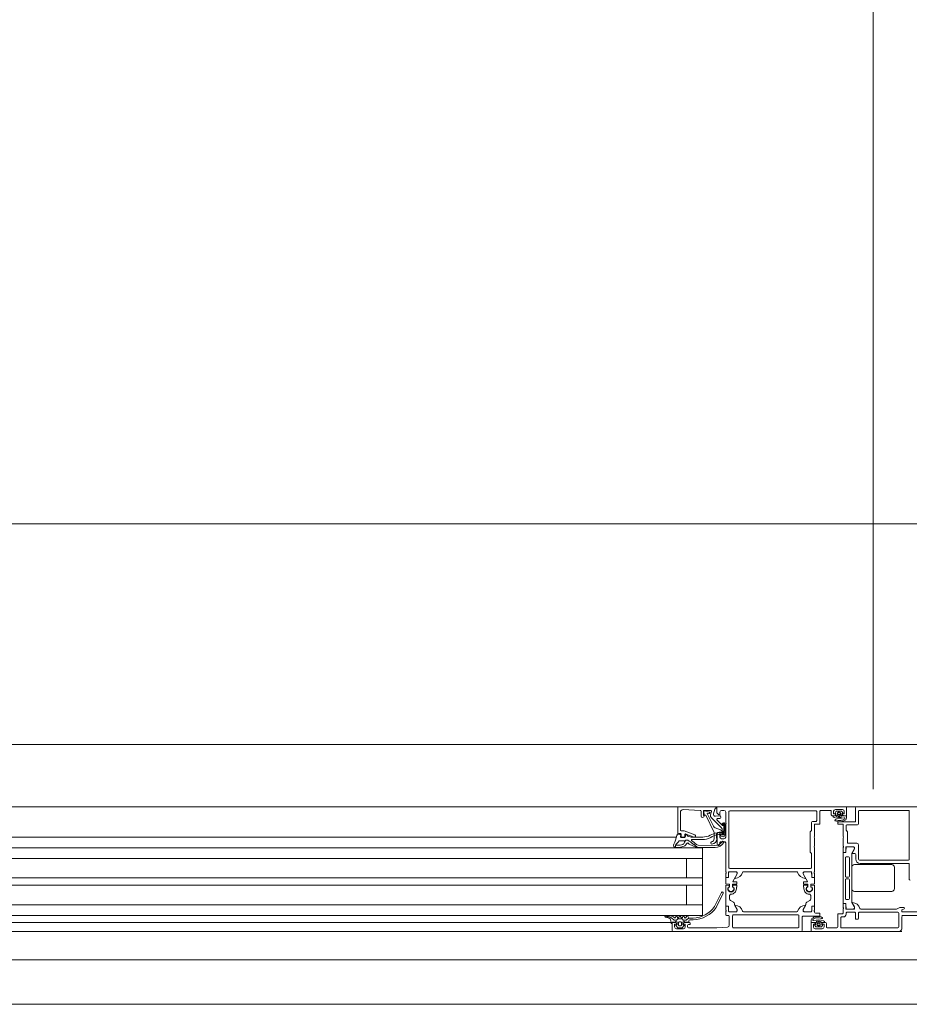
# Model space of a CAD drawing. Header units: centimetres. Extents: x -2424 to 2319, y 5 to 3760.
# Tile 8 of 117: x 399 to 449, y 381 to 437. Entities that reach past the tile are written whole.
import ezdxf

# ---------------------------------------------------------------- set-up
doc = ezdxf.new("R2010")
doc.units = ezdxf.units.CM
doc.linetypes.add('Dash', pattern=[60, 30, -30])
doc.linetypes.add('Oś', pattern=[222.25, 127, -31.75, 31.75, -31.75])
for name, color, linetype, lineweight in [('A-AREA', 32, 'Continuous', 13), ('A-DETL-GENF', 92, 'Continuous', 9), ('A-DOOR', 31, 'Continuous', 13), ('A-DOOR-HDLN', 31, 'Continuous', 13), ('A-GLAZ-CWMG', 51, 'Continuous', 13), ('S-GRID', 1, 'Continuous', 13)]:
    doc.layers.add(name, color=color, linetype=linetype, lineweight=lineweight)

msp = doc.modelspace()

# ---------------------------------------------------------------- linework, layer by layer
at = {"layer": 'A-AREA', "color": 251, "lineweight": 9}
msp.add_line((364.043, 381.326), (492.377, 381.326), dxfattribs=at)
at = {"layer": 'A-DETL-GENF', "color": 251, "lineweight": 9}
for p, q in [((449.877, 392.426), (344.877, 392.426)), ((365.877, 390.722), (428.877, 390.722)), ((365.877, 390.126), (428.877, 390.126)), ((365.877, 389.526), (428.877, 389.526)), ((365.877, 388.426), (428.877, 388.426)), ((365.877, 388.026), (428.877, 388.026)), ((365.877, 386.926), (428.877, 386.926)), ((365.877, 386.326), (428.877, 386.326)), ((365.877, 385.926), (428.877, 385.926)), ((345.777, 385.426), (448.977, 385.426))]:
    msp.add_line(p, q, dxfattribs=at)
at = {"layer": 'A-DOOR', "color": 251, "lineweight": 9}
for p, q in [((447.377, 492.02), (447.377, 393.426)), ((436.427, 392.426), (428.126, 392.426)), ((446.427, 392.426), (449.627, 392.426)), ((436.377, 390.976), (436.377, 392.376)), ((436.527, 392.119), (436.527, 391.126)), ((437.649, 392.228), (436.683, 392.269)), ((437.697, 391.894), (437.697, 392.178)), ((438.229, 392.226), (437.877, 392.226)), ((438.147, 392.132), (437.914, 392.203)), ((438.396, 391.333), (438.03, 392.048)), ((438.054, 392.077), (438.126, 392.055)), ((438.226, 391.969), (438.278, 392.163)), ((438.467, 392.289), (438.396, 392.027)), ((438.847, 392.226), (438.977, 392.226)), ((439.077, 392.126), (439.077, 391.526)), ((439.257, 392.156), (439.257, 389.006)), ((444.147, 392.206), (439.307, 392.206)), ((444.197, 391.656), (444.197, 392.156)), ((444.377, 391.496), (444.377, 392.176)), ((444.427, 392.226), (444.967, 392.226)), ((445.017, 392.176), (445.017, 391.976)), ((445.067, 391.926), (445.197, 391.926)), ((445.098, 391.924), (445.255, 391.924)), ((445.241, 392.088), (445.28, 392.163)), ((445.247, 392.276), (445.647, 392.276)), ((445.275, 391.944), (445.275, 392.04)), ((445.298, 392.174), (445.594, 392.174)), ((445.356, 392.034), (445.356, 392.104)), ((445.506, 392.004), (445.386, 392.004)), ((445.536, 392.104), (445.536, 392.034)), ((445.611, 392.164), (445.657, 392.091)), ((445.616, 392.041), (445.616, 391.944)), ((445.636, 391.924), (445.85, 391.924)), ((445.697, 391.926), (445.827, 391.926)), ((445.877, 391.976), (445.877, 392.376)), ((446.377, 391.626), (446.377, 392.376)), ((446.553, 391.506), (446.553, 392.176)), ((446.603, 392.226), (449.353, 392.226)), ((449.403, 392.176), (449.403, 389.476)), ((438.828, 391.26), (438.265, 391.824)), ((438.594, 391.677), (438.893, 391.379)), ((438.751, 391.773), (438.625, 391.762)), ((438.924, 391.505), (438.881, 391.462)), ((438.91, 391.434), (438.954, 391.479)), ((438.925, 391.383), (438.959, 391.421)), ((438.977, 391.414), (438.977, 391.085)), ((439.004, 391.453), (439.004, 391.094)), ((439.044, 390.845), (439.044, 391.456)), ((439.077, 391.426), (439.077, 390.726)), ((443.997, 391.606), (444.147, 391.606)), ((445.173, 391.826), (445.172, 391.826)), ((445.271, 391.704), (445.297, 391.692)), ((445.377, 391.496), (445.377, 391.526)), ((445.427, 391.576), (446.327, 391.576)), ((445.893, 391.406), (446.453, 391.406)), ((436.383, 390.895), (436.523, 390.868)), ((436.527, 390.926), (436.427, 390.926)), ((436.547, 390.835), (436.535, 390.744)), ((436.577, 391.076), (436.728, 391.076)), ((436.577, 390.776), (436.577, 390.876)), ((436.745, 391.073), (437.344, 390.854)), ((436.777, 390.851), (436.777, 390.776)), ((436.799, 390.73), (436.841, 390.846)), ((437.31, 390.729), (436.844, 390.898)), ((437.377, 390.807), (437.377, 390.776)), ((438.788, 391.139), (438.483, 391.25)), ((438.554, 390.706), (438.554, 390.893)), ((438.597, 390.876), (438.597, 390.306)), ((438.854, 390.9), (438.854, 391.045)), ((438.887, 390.903), (438.887, 391.119)), ((438.937, 391.014), (438.937, 390.903)), ((438.964, 391.015), (438.964, 390.9)), ((436.309, 390.722), (428.126, 390.722)), ((436.715, 390.518), (436.497, 390.518)), ((436.565, 390.711), (436.771, 390.711)), ((436.727, 390.726), (436.627, 390.726)), ((437.138, 390.726), (437.787, 390.726)), ((437.755, 390.586), (437.181, 390.586)), ((437.524, 390.278), (438.471, 390.259)), ((438.647, 390.256), (438.697, 390.256)), ((438.747, 390.306), (438.747, 390.406)), ((438.797, 390.456), (439.027, 390.456)), ((438.977, 390.626), (438.847, 390.626)), ((439.077, 390.406), (439.077, 388.776)), ((444.077, 390.226), (444.077, 390.676)), ((445.677, 390.226), (445.677, 390.676)), ((445.697, 390.153), (445.697, 390.198)), ((446.453, 390.376), (445.973, 390.376)), ((446.553, 389.476), (446.553, 390.276)), ((444.077, 388.776), (444.077, 390.126)), ((445.677, 389.888), (445.677, 390.126)), ((445.677, 389.805), (445.677, 387.047)), ((445.805, 389.858), (445.707, 389.858)), ((445.808, 389.855), (445.727, 389.855)), ((445.838, 390.125), (445.838, 389.885)), ((446.235, 390.175), (445.888, 390.175)), ((446.167, 387.081), (446.167, 389.771)), ((446.175, 389.796), (446.307, 390.024)), ((446.337, 389.796), (446.201, 389.796)), ((446.387, 389.496), (446.387, 389.746)), ((428.126, 389.526), (437.777, 389.526)), ((445.807, 389.567), (445.807, 388.522)), ((445.987, 389.617), (445.857, 389.617)), ((446.037, 388.522), (446.037, 389.567)), ((448.416, 389.176), (446.316, 389.176)), ((449.353, 389.426), (446.603, 389.426)), ((449.354, 389.246), (446.637, 389.246)), ((449.403, 388.343), (449.403, 389.206)), ((439.077, 388.676), (439.077, 388.488)), ((439.097, 388.748), (439.097, 388.703)), ((439.238, 388.485), (439.238, 388.725)), ((439.288, 388.775), (439.635, 388.775)), ((439.307, 388.956), (443.847, 388.956)), ((439.705, 388.622), (439.481, 388.231)), ((440.077, 388.776), (443.077, 388.776)), ((443.448, 388.622), (443.673, 388.231)), ((443.866, 388.775), (443.518, 388.775)), ((443.916, 388.485), (443.916, 388.725)), ((444.057, 388.703), (444.057, 388.748)), ((444.077, 388.488), (444.077, 388.676)), ((446.166, 389.026), (446.166, 387.826)), ((448.566, 387.826), (448.566, 389.026)), ((439.077, 388.116), (439.077, 388.405)), ((439.077, 388.012), (439.077, 386.897)), ((439.277, 388.081), (439.097, 388.096)), ((439.26, 388.032), (439.097, 388.032)), ((439.107, 388.458), (439.205, 388.458)), ((439.127, 388.455), (439.208, 388.455)), ((439.286, 387.934), (439.279, 388.013)), ((439.297, 387.921), (439.297, 388.061)), ((439.457, 388.051), (439.457, 387.921)), ((439.474, 388.013), (439.467, 387.934)), ((439.687, 388.071), (439.477, 388.071)), ((439.687, 388.032), (439.494, 388.032)), ((439.498, 388.201), (439.687, 388.201)), ((439.707, 388.181), (439.707, 388.091)), ((439.707, 387.922), (439.707, 388.012)), ((443.447, 388.181), (443.447, 388.091)), ((443.447, 387.922), (443.447, 388.012)), ((443.655, 388.201), (443.467, 388.201)), ((443.467, 388.071), (443.677, 388.071)), ((443.467, 388.032), (443.66, 388.032)), ((443.679, 388.013), (443.686, 387.934)), ((443.697, 388.051), (443.697, 387.921)), ((443.857, 387.921), (443.857, 388.061)), ((443.867, 387.934), (443.874, 388.013)), ((443.877, 388.081), (444.057, 388.096)), ((443.894, 388.032), (444.057, 388.032)), ((444.027, 388.455), (443.946, 388.455)), ((443.949, 388.458), (444.047, 388.458)), ((444.077, 388.116), (444.077, 388.405)), ((444.077, 388.012), (444.077, 386.897)), ((445.807, 387.275), (445.807, 388.32)), ((445.857, 388.472), (445.987, 388.472)), ((445.857, 388.37), (445.987, 388.37)), ((446.037, 388.32), (446.037, 387.275)), ((438.848, 387.614), (438.456, 386.816)), ((438.546, 386.773), (438.938, 387.571)), ((439.218, 387.902), (439.257, 387.902)), ((439.241, 387.901), (439.277, 387.901)), ((439.297, 387.246), (439.297, 387.437)), ((439.477, 387.901), (439.512, 387.901)), ((439.497, 387.902), (439.535, 387.902)), ((443.657, 387.902), (443.618, 387.902)), ((443.677, 387.901), (443.641, 387.901)), ((443.857, 387.246), (443.857, 387.437)), ((443.912, 387.901), (443.877, 387.901)), ((443.935, 387.902), (443.897, 387.902)), ((446.316, 387.676), (448.416, 387.676)), ((428.126, 386.926), (437.777, 386.926)), ((439.347, 387.159), (439.517, 387.061)), ((439.567, 386.933), (439.567, 386.974)), ((439.705, 386.68), (439.573, 386.908)), ((443.448, 386.68), (443.58, 386.908)), ((443.587, 386.933), (443.587, 386.974)), ((443.807, 387.159), (443.637, 387.061)), ((445.677, 386.964), (445.677, 386.776)), ((445.805, 386.994), (445.707, 386.994)), ((445.727, 386.997), (445.807, 386.997)), ((445.837, 386.967), (445.837, 386.727)), ((445.987, 387.225), (445.857, 387.225)), ((446.305, 386.83), (446.174, 387.056)), ((439.077, 386.814), (439.077, 386.626)), ((439.077, 386.526), (439.077, 386.376)), ((439.097, 386.598), (439.097, 386.553)), ((439.205, 386.844), (439.107, 386.844)), ((439.127, 386.847), (439.208, 386.847)), ((439.127, 386.326), (439.227, 386.326)), ((439.235, 386.576), (439.235, 386.814)), ((439.238, 386.817), (439.238, 386.577)), ((439.677, 386.526), (439.285, 386.526)), ((439.288, 386.527), (439.635, 386.527)), ((439.507, 386.346), (443.147, 386.346)), ((443.077, 386.526), (440.077, 386.526)), ((443.869, 386.526), (443.477, 386.526)), ((443.866, 386.527), (443.518, 386.527)), ((443.916, 386.817), (443.916, 386.577)), ((443.919, 386.814), (443.919, 386.576)), ((444.027, 386.847), (443.946, 386.847)), ((444.047, 386.844), (443.949, 386.844)), ((444.057, 386.553), (444.057, 386.598)), ((444.077, 386.626), (444.077, 386.814)), ((444.077, 386.506), (444.077, 386.526)), ((444.327, 386.456), (444.127, 386.456)), ((444.377, 386.326), (444.377, 386.406)), ((445.377, 386.356), (445.377, 385.676)), ((445.627, 386.406), (445.427, 386.406)), ((445.677, 386.676), (445.677, 386.456)), ((445.697, 386.748), (445.697, 386.703)), ((445.847, 386.386), (445.847, 386.456)), ((445.887, 386.677), (446.235, 386.677)), ((445.897, 386.506), (446.327, 386.506)), ((446.377, 386.456), (446.377, 386.156)), ((446.547, 386.156), (446.547, 386.456)), ((446.597, 386.506), (448.757, 386.506)), ((448.665, 386.676), (446.676, 386.676)), ((448.866, 386.77), (448.687, 386.681)), ((448.807, 386.456), (448.807, 385.676)), ((449.077, 386.776), (448.889, 386.776)), ((448.977, 386.576), (448.977, 386.608)), ((449.011, 386.656), (449.077, 386.676)), ((450.127, 386.526), (449.027, 386.526)), ((449.077, 386.326), (451.027, 386.326)), ((436.01, 385.926), (428.126, 385.926)), ((435.676, 386.287), (435.703, 386.273)), ((435.693, 386.216), (435.836, 386.188)), ((435.967, 386.296), (435.7, 386.296)), ((435.997, 386.009), (436.007, 385.902)), ((436.06, 386.156), (436.162, 386.068)), ((436.077, 385.876), (436.077, 385.476)), ((436.257, 385.926), (436.127, 385.926)), ((436.195, 386.056), (436.295, 386.056)), ((436.267, 386.256), (436.267, 386.216)), ((436.317, 385.786), (436.307, 385.786)), ((436.338, 386.081), (436.349, 386.101)), ((436.368, 386.205), (436.345, 386.266)), ((436.347, 385.946), (436.347, 385.816)), ((436.393, 386.126), (436.616, 386.126)), ((436.427, 385.786), (436.427, 385.916)), ((436.468, 386.266), (436.445, 386.205)), ((436.477, 385.966), (436.537, 385.966)), ((436.568, 386.205), (436.545, 386.266)), ((436.587, 385.916), (436.587, 385.786)), ((436.668, 386.266), (436.645, 386.205)), ((436.66, 386.101), (436.671, 386.081)), ((436.667, 385.816), (436.667, 385.946)), ((436.707, 385.786), (436.697, 385.786)), ((436.715, 386.056), (436.836, 386.056)), ((436.768, 386.205), (436.745, 386.266)), ((437.037, 385.926), (436.757, 385.926)), ((436.767, 385.946), (436.977, 385.946)), ((436.868, 386.266), (436.845, 386.205)), ((436.867, 386.066), (437.007, 386.176)), ((436.987, 385.806), (437.037, 385.806)), ((437.007, 385.976), (437.007, 386.026)), ((437.057, 386.076), (437.252, 386.076)), ((437.087, 385.856), (437.087, 385.876)), ((439.277, 386.276), (439.277, 385.769)), ((439.457, 385.676), (439.457, 386.296)), ((443.197, 386.296), (443.197, 385.676)), ((443.377, 385.476), (443.377, 386.226)), ((443.427, 386.276), (444.327, 386.276)), ((443.877, 385.876), (443.877, 385.476)), ((444.118, 385.927), (443.903, 385.927)), ((444.057, 385.926), (443.927, 385.926)), ((444.138, 385.81), (444.138, 385.907)), ((444.217, 385.747), (444.217, 385.817)), ((444.247, 385.847), (444.367, 385.847)), ((444.397, 385.817), (444.397, 385.747)), ((444.482, 386.147), (444.457, 386.159)), ((444.478, 385.907), (444.478, 385.812)), ((444.656, 385.927), (444.498, 385.927)), ((444.687, 385.926), (444.557, 385.926)), ((444.581, 386.025), (444.582, 386.025)), ((444.737, 385.676), (444.737, 385.876)), ((445.547, 385.676), (445.547, 386.186)), ((445.597, 386.236), (445.697, 386.236)), ((446.427, 386.106), (446.497, 386.106)), ((448.977, 385.576), (448.977, 386.226)), ((436.127, 385.426), (428.126, 385.426)), ((436.127, 385.426), (443.327, 385.426)), ((436.285, 385.734), (436.39, 385.63)), ((436.707, 385.576), (436.307, 385.576)), ((436.425, 385.616), (436.588, 385.616)), ((436.537, 385.736), (436.477, 385.736)), ((436.624, 385.63), (436.728, 385.734)), ((436.937, 385.676), (436.937, 385.756)), ((443.147, 385.626), (439.507, 385.626)), ((443.927, 385.426), (448.827, 385.426)), ((444.142, 385.687), (444.096, 385.76)), ((444.507, 385.576), (444.107, 385.576)), ((444.455, 385.677), (444.16, 385.677)), ((444.513, 385.763), (444.473, 385.688)), ((445.327, 385.626), (444.787, 385.626)), ((448.757, 385.626), (445.597, 385.626))]:
    msp.add_line(p, q, dxfattribs=at)
at = {"layer": 'A-DOOR', "color": 251, "lineweight": 9, "flags": 128}
for points in [[(436.427, 392.426), (438.527, 392.426), (438.527, 392.326), (438.515, 392.326)], [(445.827, 392.426), (438.577, 392.426), (438.577, 392.086), (438.687, 391.976), (438.747, 391.976), (438.747, 392.126)], [(437.827, 392.176), (437.827, 391.936), (437.887, 391.936), (437.85, 391.872)], [(437.848, 392.158), (437.859, 391.953), (437.966, 391.949), (438.434, 390.985), (438.434, 390.629)], [(438.501, 391.901), (438.786, 391.926), (438.797, 391.822)], [(445.247, 391.976), (445.247, 392.026), (445.147, 392.026), (445.147, 392.176)], [(445.318, 391.889), (445.315, 391.897), (445.305, 391.924), (445.36, 391.949)], [(445.547, 391.853), (445.493, 391.85), (445.417, 391.852), (445.36, 391.857)], [(445.398, 391.937), (445.446, 391.851), (445.494, 391.937)], [(445.533, 391.949), (445.586, 391.924), (445.574, 391.876)], [(445.747, 392.176), (445.747, 392.026), (445.647, 392.026), (445.647, 391.976)], [(445.87, 391.904), (445.87, 391.803), (445.867, 391.783)], [(443.897, 389.006), (443.897, 389.806), (443.827, 389.876), (443.827, 391.026), (443.897, 391.096), (443.897, 391.506)], [(444.077, 390.776), (444.077, 391.446), (444.327, 391.446)], [(445.677, 390.776), (445.677, 391.446), (445.427, 391.446)], [(445.838, 391.704), (445.83, 391.694), (445.765, 391.657), (445.718, 391.635), (445.666, 391.617), (445.614, 391.601), (445.56, 391.591), (445.506, 391.588)], [(445.683, 391.701), (445.724, 391.722), (445.756, 391.742)], [(445.923, 390.426), (445.923, 391.026), (445.843, 391.106), (445.843, 391.356)], [(438.628, 390.99), (438.774, 391.015), (438.774, 390.894)], [(438.747, 390.726), (438.747, 390.976), (438.697, 390.976)], [(428.126, 390.126), (437.777, 390.126), (437.777, 386.326), (428.126, 386.326)], [(438.479, 390.147), (437.433, 390.147), (437.498, 390.146)], [(446.277, 390.176), (445.847, 390.176), (445.835, 389.888)], [(446.189, 389.816), (446.327, 390.056), (446.327, 390.126)], [(436.877, 389.526), (436.877, 388.426), (437.777, 388.426), (428.126, 388.426)], [(439.235, 388.488), (439.235, 388.764), (439.677, 388.776)], [(439.727, 388.726), (439.727, 388.656), (439.588, 388.416)], [(443.565, 388.416), (443.427, 388.656), (443.427, 388.726)], [(443.477, 388.776), (443.907, 388.776), (443.919, 388.488)], [(436.877, 386.926), (436.877, 388.026), (437.777, 388.026), (428.126, 388.026)], [(439.677, 387.817), (439.677, 387.902), (439.687, 387.902)], [(443.477, 387.817), (443.477, 387.902), (443.467, 387.902)], [(439.588, 386.885), (439.727, 386.646), (439.727, 386.576)], [(443.427, 386.576), (443.427, 386.646), (443.565, 386.885)], [(446.277, 386.676), (445.847, 386.676), (445.835, 386.964)], [(446.188, 387.036), (446.327, 386.796), (446.327, 386.726)], [(436.047, 385.866), (436.047, 385.946), (436.247, 385.946)], [(436.207, 385.676), (436.207, 385.826), (436.307, 385.826), (436.307, 385.876)], [(436.707, 385.876), (436.707, 385.826), (436.807, 385.826), (436.807, 385.676)], [(437.242, 386.176), (437.007, 386.176), (436.941, 386.276)], [(443.883, 385.947), (443.883, 386.048), (443.886, 386.069)], [(443.915, 386.147), (443.923, 386.157), (443.988, 386.194), (444.036, 386.216), (444.088, 386.234), (444.14, 386.25), (444.193, 386.26), (444.247, 386.263)], [(444.071, 386.15), (444.03, 386.129), (443.998, 386.109)], [(444.007, 385.676), (444.007, 385.826), (444.107, 385.826), (444.107, 385.876)], [(444.221, 385.902), (444.168, 385.927), (444.179, 385.975)], [(444.207, 385.998), (444.26, 386.001), (444.336, 386), (444.394, 385.994)], [(444.355, 385.915), (444.307, 386), (444.26, 385.914)], [(444.435, 385.962), (444.438, 385.954), (444.448, 385.927), (444.394, 385.902)], [(444.507, 385.876), (444.507, 385.826), (444.607, 385.826), (444.607, 385.676)], [(439.184, 385.669), (438.577, 385.626), (436.987, 385.626)]]:
    msp.add_lwpolyline(points, dxfattribs=at)
for points in [[(445.456, 392.149), (445.463, 392.142), (445.466, 392.132), (445.463, 392.122), (445.456, 392.114), (445.446, 392.112), (445.436, 392.114), (445.429, 392.122), (445.426, 392.132), (445.429, 392.142), (445.436, 392.149), (445.446, 392.151)], [(436.481, 390.264), (436.263, 390.268), (436.263, 390.264), (436.263, 390.146), (436.493, 390.146), (436.264, 390.146), (436.263, 390.264)], [(436.666, 390.315), (436.509, 390.268)], [(436.527, 390.15), (436.746, 390.214)], [(436.824, 390.527), (436.769, 390.433), (436.715, 390.347), (436.769, 390.433)], [(436.804, 390.252), (436.909, 390.378)], [(436.934, 390.556), (436.869, 390.556)], [(437.031, 390.328), (437.4, 390.153)], [(444.297, 385.702), (444.29, 385.71), (444.288, 385.72), (444.29, 385.729), (444.297, 385.737), (444.307, 385.739), (444.317, 385.737), (444.325, 385.729), (444.327, 385.72), (444.325, 385.71), (444.317, 385.702), (444.307, 385.7)]]:
    msp.add_lwpolyline(points, close=True, dxfattribs=at)
at = {"layer": 'A-DOOR', "color": 251, "lineweight": 9}
for centre, radius, start, end in [((436.427, 392.376), 0.05, 90.0003, 179.9998), ((445.827, 392.376), 0.05, 0.0033, 89.9967), ((446.427, 392.376), 0.05, 90.0003, 179.9997), ((436.677, 392.119), 0.15, 87.5442, 179.9862), ((437.647, 392.178), 0.05, 0, 87.5482), ((437.777, 391.907), 0.0809, 188.8194, 334.9031), ((437.877, 392.176), 0.05, 89.9999, 180.0003), ((437.898, 392.155), 0.0503, 72.0804, 177.2888), ((438.048, 392.058), 0.02, 73.0252, 207.0495), ((438.14, 392.092), 0.0402, 249.318, 80.6021), ((438.371, 391.93), 0.15, 165.0002, 225.0008), ((438.229, 392.176), 0.05, 345.0007, 89.9971), ((438.493, 392.001), 0.1, 164.8913, 275.0534), ((438.515, 392.276), 0.05, 90.0001, 165.0029), ((438.847, 392.126), 0.1, 90.0011, 179.9989), ((438.787, 391.916), 0.01, 0, 95.0534), ((438.977, 392.126), 0.1, 0.0006, 89.999), ((439.307, 392.156), 0.05, 90.0004, 179.9996), ((444.147, 392.156), 0.05, 359.9993, 89.9998), ((444.427, 392.176), 0.05, 89.9997, 180.0007), ((444.967, 392.176), 0.05, 0.0011, 89.9989), ((445.067, 391.976), 0.05, 179.9997, 270.0003), ((445.198, 391.924), 0.101, 179.6117, 254.7346), ((445.247, 392.176), 0.1, 90.0006, 179.9994), ((445.197, 391.976), 0.05, 270, 360), ((445.259, 392.08), 0.0202, 153.8011, 259.329), ((445.255, 392.039), 0.0203, 0.4685, 89.2437), ((445.255, 391.944), 0.0198, 269.7003, 0.5845), ((445.298, 392.154), 0.0195, 88.6395, 154.2271), ((445.365, 391.907), 0.05, 201.1765, 264.1559), ((445.446, 392.35), 0.262, 249.9155, 290.0845), ((445.386, 392.034), 0.03, 179.9989, 269.9998), ((445.372, 391.922), 0.03, 29.2633, 114.6153), ((445.52, 391.922), 0.03, 64.7461, 150.7367), ((445.506, 392.034), 0.03, 269.9998, 359.9994), ((445.545, 391.883), 0.03, 273.5065, 346.1539), ((445.594, 392.154), 0.0194, 29.7199, 90.6441), ((445.636, 392.041), 0.0199, 90.0276, 180.2616), ((445.636, 391.944), 0.0198, 179.3558, 270.0686), ((445.64, 392.081), 0.0204, 258.5702, 30.46), ((445.647, 392.176), 0.1, 0.0028, 89.9972), ((445.697, 391.976), 0.05, 179.9979, 270.0003), ((445.827, 391.976), 0.05, 270.0015, 359.9985), ((445.85, 391.904), 0.0198, 358.9506, 89.8998), ((446.603, 392.176), 0.05, 90.0006, 179.9994), ((449.353, 392.176), 0.05, 359.9942, 90.0058), ((438.534, 391.391), 0.15, 202.9055, 249.9974), ((438.63, 391.713), 0.05, 94.9986, 225), ((438.747, 391.822), 0.05, 274.9998, 359.9998), ((438.896, 391.448), 0.02, 135.0106, 314.9894), ((438.907, 391.393), 0.02, 225.0131, 329.9879), ((438.974, 391.456), 0.07, 0, 135.0608), ((438.974, 391.456), 0.03, 353.077, 131.5334), ((438.967, 391.414), 0.01, 0, 137.856), ((439.024, 391.476), 0.0725, 316.3959, 43.6041), ((443.997, 391.506), 0.1, 89.9999, 180.0001), ((444.147, 391.656), 0.05, 269.9989, 0.0004), ((444.327, 391.496), 0.05, 269.9996, 0.0013), ((445.474, 392.78), 1, 252.4675, 285.1948), ((445.256, 391.672), 0.0351, 64.2669, 244.2669), ((445.478, 392.139), 0.552, 244.574, 272.9368), ((445.483, 392.17), 0.513, 248.7446, 272.5887), ((445.427, 391.526), 0.05, 89.993, 180.0035), ((445.427, 391.496), 0.05, 179.9913, 270.0035), ((445.506, 392.038), 0.38, 269.9766, 297.6836), ((445.74, 391.777), 0.0381, 294.2834, 95.9519), ((445.638, 391.822), 0.232, 329.4906, 350.3162), ((445.893, 391.356), 0.05, 90.0044, 179.9965), ((446.327, 391.626), 0.05, 269.9993, 0.0007), ((446.453, 391.506), 0.1, 269.9996, 0.0009), ((434.209, 391.303), 2.182, 333.3226, 346.8974), ((440.743, 389.907), 4.5, 167.6117, 168.4391), ((436.377, 390.866), 0.03, 79, 167.6117), ((436.427, 390.976), 0.05, 180.0007, 269.9991), ((436.517, 390.838), 0.03, 352.7862, 79), ((436.577, 391.126), 0.05, 180.0009, 269.9991), ((436.527, 390.876), 0.05, 359.9998, 90.0002), ((436.627, 390.776), 0.05, 180.0005, 269.9993), ((436.727, 390.776), 0.05, 270.0009, 359.9991), ((436.728, 391.026), 0.05, 69.9897, 90), ((436.827, 390.851), 0.05, 69.9886, 180), ((436.869, 390.836), 0.03, 41.0833, 160), ((438.038, 391.7), 1.424, 216.3926, 217.6519), ((437.138, 391.026), 0.3, 220.6103, 270), ((437.327, 390.776), 0.05, 249.9886, 0), ((437.327, 390.807), 0.05, 0, 69.9897), ((437.787, 391.626), 0.9, 270, 297.3856), ((438.796, 389.796), 1.19, 79.2577, 119.9709), ((438.795, 389.788), 1.078, 79.2063, 121.4347), ((438.654, 390.893), 0.1, 105, 180), ((438.697, 390.876), 0.1, 90.0009, 179.9991), ((438.925, 390.895), 0.151, 180.2853, 277.1799), ((438.754, 391.045), 0.0999, 359.9908, 70.0482), ((438.687, 391.119), 0.2, 0, 45), ((438.909, 390.9), 0.055, 180, 0), ((438.912, 390.901), 0.025, 176.4446, 3.5554), ((438.987, 391.014), 0.05, 120.657, 180), ((438.944, 390.845), 0.1, 270.0044, 359.9956), ((438.945, 391.085), 0.0316, 300.657, 1.3291), ((439.011, 391.02), 0.0475, 119.4568, 186.0222), ((438.954, 391.099), 0.05, 312.3442, 354.7162), ((439.007, 390.906), 0.06, 260.1541, 80.1541), ((444.129, 390.726), 0.0725, 136.3959, 223.6042), ((445.624, 390.726), 0.0725, 316.3948, 43.6052), ((436.264, 390.266), 0.12, 151.1933, 270.1226), ((436.363, 390.269), 0.1, 124.9991, 180.1226), ((435.973, 390.826), 0.58, 304.9991, 324.9927), ((436.497, 390.458), 0.06, 90, 144.9927), ((436.481, 390.364), 0.1, 270.4107, 286.573), ((436.481, 390.364), 0.1, 270.4107, 286.573), ((436.565, 390.741), 0.03, 172.7862, 270), ((436.638, 390.411), 0.1, 286.573, 320.4107), ((436.638, 390.411), 0.1, 286.573, 320.4107), ((436.715, 390.458), 0.06, 335, 90), ((436.712, 390.329), 0.12, 286.2849, 320.1226), ((436.712, 390.329), 0.12, 286.2849, 320.1226), ((436.771, 390.741), 0.03, 270, 340), ((436.869, 390.506), 0.05, 90, 155), ((436.869, 390.506), 0.05, 90, 155), ((436.947, 390.346), 0.05, 24.9742, 140.1226), ((436.947, 390.346), 0.05, 24.9742, 140.1226), ((436.93, 390.497), 0.0588, 62.7438, 85.9501), ((436.93, 390.497), 0.0588, 62.7438, 85.9501), ((426.934, 376.523), 17.239, 52.2065, 54.4495), ((426.934, 376.523), 17.239, 52.206, 54.4495), ((437.065, 390.4), 0.08, 204.9742, 244.6834), ((437.065, 390.4), 0.08, 204.9742, 244.6834), ((437.181, 390.556), 0.03, 90, 225.7124), ((438.595, 392.005), 2.055, 225.7124, 235.8858), ((437.526, 390.428), 0.15, 235.8858, 268.8796), ((437.755, 391.586), 1, 270, 298.5667), ((438.299, 390.396), 0.06, 104.2519, 273.2868), ((438.235, 390.648), 0.2, 284.2519, 354.704), ((438.285, 390.634), 0.299, 273.2868, 0), ((438.486, 390.759), 0.5, 268.3074, 324.5614), ((438.478, 390.747), 0.6, 270.0748, 326.0587), ((438.602, 390.71), 0.0488, 185.0369, 232.4767), ((438.535, 390.64), 0.0491, 353.4205, 39.9014), ((438.647, 390.306), 0.05, 180.0013, 269.9987), ((438.697, 390.306), 0.05, 270.0008, 359.9992), ((438.847, 390.726), 0.1, 180.0001, 269.9999), ((438.797, 390.406), 0.05, 89.9995, 180.0005), ((438.934, 390.44), 0.05, 326.0587, 144.5614), ((438.977, 390.726), 0.1, 270.0006, 359.9994), ((439.027, 390.406), 0.05, 359.9998, 90.0002), ((444.129, 390.176), 0.0725, 136.3959, 223.6041), ((445.669, 390.199), 0.0279, 358.8354, 73.5801), ((445.973, 390.426), 0.05, 179.9991, 270.0061), ((446.453, 390.276), 0.1, 0, 90), ((436.264, 390.266), 0.12, 269.6001, 270.1226), ((436.264, 390.266), 0.12, 269.6001, 270.1226), ((436.493, 390.266), 0.12, 270, 286.2849), ((436.493, 390.266), 0.12, 270, 286.2849), ((437.432, 390.221), 0.075, 244.6834, 270.0738), ((437.432, 390.221), 0.075, 244.6834, 270.0738), ((445.669, 390.152), 0.0279, 286.4246, 1.1629), ((445.707, 389.888), 0.03, 180, 270), ((445.727, 389.805), 0.05, 89.9997, 180.0003), ((445.805, 389.888), 0.03, 270, 0), ((445.807, 389.886), 0.0311, 272.0507, 357.9493), ((445.847, 390.164), 0.012, 90, 180), ((445.888, 390.125), 0.05, 90, 180.0003), ((446.235, 389.764), 0.0682, 152.011, 174.0948), ((446.201, 389.809), 0.0138, 150, 270), ((446.221, 390.076), 0.1, 328.9475, 81.7903), ((446.277, 390.126), 0.05, 0, 90), ((446.337, 389.746), 0.05, 0, 90), ((445.857, 389.567), 0.05, 90, 180), ((445.987, 389.567), 0.05, 0, 90), ((446.316, 389.026), 0.15, 89.9971, 180.0029), ((446.637, 389.496), 0.25, 180, 270), ((446.603, 389.476), 0.05, 180.0035, 269.9965), ((448.416, 389.026), 0.15, 359.9985, 90.0015), ((449.353, 389.476), 0.05, 270, 0), ((449.354, 389.196), 0.05, 11.5556, 90), ((439.069, 388.749), 0.0279, 358.8354, 73.5801), ((439.069, 388.702), 0.0279, 286.4246, 1.1629), ((439.247, 388.764), 0.012, 90, 180), ((439.288, 388.725), 0.05, 89.9997, 180.0003), ((439.307, 389.006), 0.05, 180.0004, 269.9996), ((439.553, 388.893), 0.5, 275.6226, 342.2516), ((439.621, 388.676), 0.1, 327.273, 81.8184), ((439.677, 388.726), 0.05, 0, 90), ((440.077, 388.726), 0.05, 90, 162.2516), ((443.077, 388.726), 0.05, 17.7484, 90), ((443.6, 388.893), 0.5, 197.7484, 264.3774), ((443.477, 388.726), 0.05, 90, 180), ((443.532, 388.676), 0.1, 98.1816, 212.727), ((443.847, 389.006), 0.05, 270.0018, 359.9982), ((443.866, 388.725), 0.05, 359.9997, 90.0003), ((443.907, 388.764), 0.012, 0, 90), ((444.085, 388.749), 0.0279, 106.4199, 181.1646), ((444.085, 388.702), 0.0279, 178.8371, 253.5754), ((439.107, 388.488), 0.03, 180, 270), ((439.127, 388.405), 0.05, 90, 180), ((439.097, 388.116), 0.02, 180.112, 269.8836), ((439.097, 388.012), 0.02, 90, 180), ((439.205, 388.488), 0.03, 270, 0), ((439.208, 388.485), 0.03, 270, 0.0079), ((439.26, 388.012), 0.02, 5.0002, 90), ((439.277, 388.061), 0.02, 0.1112, 89.8844), ((439.477, 388.051), 0.02, 90.1044, 179.8912), ((439.494, 388.012), 0.02, 90, 174.9998), ((439.498, 388.221), 0.02, 150.1202, 270), ((439.6, 388.409), 0.0138, 150, 275.6226), ((439.687, 388.181), 0.02, 0.1172, 89.8806), ((439.687, 388.091), 0.02, 270.1134, 359.8888), ((439.687, 388.012), 0.02, 0, 90), ((443.467, 388.181), 0.02, 90.1194, 179.8828), ((443.467, 388.091), 0.02, 180.1112, 269.8866), ((443.467, 388.012), 0.02, 90, 180), ((443.553, 388.409), 0.0138, 264.3774, 30), ((443.655, 388.221), 0.02, 270, 29.8798), ((443.66, 388.012), 0.02, 5.0002, 90), ((443.677, 388.051), 0.02, 0.1088, 89.8956), ((443.877, 388.061), 0.02, 90.1156, 179.8888), ((443.894, 388.012), 0.02, 90, 174.9998), ((443.946, 388.485), 0.03, 179.9921, 270), ((443.949, 388.488), 0.03, 180, 270), ((444.027, 388.405), 0.05, 0, 90), ((444.047, 388.488), 0.03, 270, 0), ((444.057, 388.116), 0.02, 270.1164, 359.888), ((444.057, 388.012), 0.02, 0, 90), ((445.857, 388.522), 0.05, 180, 270), ((445.857, 388.32), 0.05, 90, 180), ((445.987, 388.522), 0.05, 270, 0), ((445.987, 388.32), 0.05, 0, 90), ((449.452, 388.353), 0.05, 191.5556, 270), ((438.893, 387.593), 0.05, 334.6085, 154.6085), ((439.377, 387.817), 0.18, 151.9104, 28.0896), ((439.377, 387.817), 0.159, 148.4844, 31.5156), ((439.257, 387.932), 0.03, 270, 5.0002), ((439.277, 387.921), 0.02, 270.1142, 359.888), ((439.377, 387.437), 0.0799, 89.9375, 180.0636), ((439.377, 387.817), 0.3, 269.9989, 0.0011), ((439.477, 387.921), 0.02, 180.1112, 269.8866), ((439.497, 387.932), 0.03, 174.9998, 270), ((439.687, 387.922), 0.02, 270, 0), ((443.467, 387.922), 0.02, 180, 270), ((443.777, 387.817), 0.3, 179.9989, 270.0011), ((443.777, 387.817), 0.18, 151.9104, 28.0896), ((443.777, 387.817), 0.159, 148.4844, 31.5156), ((443.657, 387.932), 0.03, 270, 5.0002), ((443.677, 387.921), 0.02, 270.1134, 359.8888), ((443.777, 387.437), 0.0799, 359.9364, 90.0625), ((443.877, 387.921), 0.02, 180.112, 269.8858), ((443.897, 387.932), 0.03, 174.9998, 270), ((446.316, 387.826), 0.15, 180.0004, 269.9996), ((448.416, 387.826), 0.15, 270.0019, 359.9981), ((439.127, 386.897), 0.05, 180, 270), ((439.397, 387.246), 0.1, 180.0248, 239.9768), ((439.467, 386.974), 0.1, 0.0349, 59.965), ((439.617, 386.933), 0.05, 180, 210), ((439.6, 386.892), 0.0138, 84.3774, 210), ((439.553, 386.408), 0.5, 17.7484, 84.3774), ((443.6, 386.408), 0.5, 95.6226, 162.2516), ((443.553, 386.892), 0.0138, 330, 95.6226), ((443.537, 386.933), 0.05, 330, 0), ((443.687, 386.974), 0.1, 120.035, 179.9651), ((443.757, 387.246), 0.1, 300.0232, 359.9752), ((444.027, 386.897), 0.05, 270, 0), ((445.726, 387.047), 0.05, 180.0082, 270.9888), ((445.707, 386.964), 0.03, 90, 180), ((445.805, 386.964), 0.03, 0, 90), ((445.857, 387.275), 0.05, 180, 270), ((445.807, 386.967), 0.03, 0, 90), ((445.987, 387.275), 0.05, 270, 0), ((446.217, 387.081), 0.05, 180, 210), ((446.201, 387.042), 0.0139, 84.3683, 204.0577), ((446.153, 386.558), 0.5, 17.7451, 84.3683), ((437.203, 387.719), 1.544, 271.4482, 324.206), ((437.201, 387.719), 1.644, 271.7756, 324.8995), ((439.107, 386.814), 0.03, 90, 180), ((439.069, 386.599), 0.0279, 358.8371, 73.5754), ((439.069, 386.552), 0.0279, 286.4199, 1.1646), ((439.127, 386.376), 0.05, 180, 270), ((439.205, 386.814), 0.03, 0, 90), ((439.208, 386.817), 0.03, 0, 90), ((439.227, 386.276), 0.05, 0, 90), ((439.285, 386.576), 0.05, 180, 270), ((439.288, 386.577), 0.05, 179.9997, 270.0003), ((439.507, 386.296), 0.05, 90, 180), ((439.621, 386.626), 0.1, 278.1816, 32.727), ((439.677, 386.576), 0.05, 270, 0), ((440.077, 386.576), 0.05, 197.7484, 270), ((443.077, 386.576), 0.05, 270, 342.2516), ((443.147, 386.296), 0.05, 0, 90), ((443.477, 386.576), 0.05, 180, 270), ((443.532, 386.626), 0.1, 147.273, 261.8184), ((443.866, 386.577), 0.05, 269.9997, 0.0003), ((443.869, 386.576), 0.05, 270, 0), ((443.946, 386.817), 0.03, 90, 180), ((443.949, 386.814), 0.03, 90, 180), ((444.047, 386.814), 0.03, 0, 90), ((444.085, 386.599), 0.0279, 106.4246, 181.1629), ((444.085, 386.552), 0.0279, 178.8354, 253.5801), ((444.127, 386.506), 0.05, 180, 270), ((444.327, 386.406), 0.05, 0.0033, 89.9967), ((444.327, 386.326), 0.05, 270.0015, 359.9985), ((445.427, 386.356), 0.05, 90, 180.0017), ((445.627, 386.456), 0.05, 269.9983, 359.9991), ((445.669, 386.749), 0.0279, 358.8371, 73.5754), ((445.669, 386.702), 0.0279, 286.4199, 1.1646), ((445.697, 386.386), 0.15, 269.9985, 0.0003), ((445.847, 386.688), 0.012, 180, 270), ((445.887, 386.727), 0.05, 179.9997, 270.0003), ((445.897, 386.456), 0.05, 89.9974, 180.0035), ((446.221, 386.775), 0.0999, 278.1274, 32.7816), ((446.277, 386.726), 0.05, 269.9988, 0.0012), ((446.327, 386.456), 0.05, 0, 90.0017), ((446.597, 386.456), 0.05, 89.9996, 180.0004), ((446.677, 386.726), 0.05, 197.7451, 269.5825), ((448.665, 386.726), 0.05, 270, 296.5691), ((448.757, 386.456), 0.05, 0, 90), ((448.889, 386.726), 0.05, 90, 116.4917), ((449.027, 386.608), 0.05, 108.316, 180), ((449.027, 386.576), 0.05, 179.9991, 270.0043), ((449.077, 386.226), 0.1, 90.0025, 179.9971), ((449.077, 386.726), 0.05, 270, 90), ((435.7, 386.256), 0.04, 89.9191, 258.9894), ((435.793, 386.452), 0.2, 243.3452, 270.6189), ((435.799, 385.852), 0.4, 49.3588, 90.6189), ((435.798, 385.992), 0.2, 4.9952, 78.9975), ((435.967, 385.996), 0.3, 40.3198, 90.0013), ((436.047, 385.906), 0.04, 184.917, 269.9994), ((436.127, 385.876), 0.05, 90, 180), ((436.195, 386.105), 0.0496, 229.3588, 270), ((436.227, 386.216), 0.04, 220.3208, 0), ((436.297, 385.946), 0.05, 0, 180), ((436.257, 385.876), 0.05, 0, 90), ((436.307, 386.256), 0.04, 14.9997, 179.9996), ((436.307, 385.756), 0.03, 90.0055, 224.9966), ((436.295, 386.106), 0.05, 270, 330), ((436.317, 385.816), 0.03, 270, 0), ((436.393, 386.076), 0.05, 90, 150), ((436.407, 386.216), 0.04, 194.9996, 345.0004), ((436.477, 385.916), 0.05, 89.9989, 180.0011), ((436.477, 385.786), 0.05, 179.9979, 270.0021), ((436.507, 386.256), 0.04, 14.9996, 165.0004), ((436.537, 385.916), 0.05, 359.9989, 90.0011), ((436.537, 385.786), 0.05, 269.9979, 0.0021), ((436.607, 386.216), 0.04, 194.9998, 345.0002), ((436.616, 386.076), 0.05, 30, 90), ((436.717, 385.946), 0.05, 0, 180), ((436.697, 385.816), 0.03, 180, 270), ((436.707, 386.256), 0.04, 14.9998, 165.0002), ((436.715, 386.106), 0.05, 210, 270), ((436.757, 385.876), 0.05, 90, 180), ((436.707, 385.756), 0.03, 314.9981, 90.0001), ((436.807, 386.216), 0.04, 194.9998, 345.0002), ((436.836, 386.106), 0.05, 270, 308.0173), ((436.907, 386.256), 0.04, 29.9998, 164.9998), ((436.987, 385.756), 0.05, 90, 180), ((436.977, 385.976), 0.03, 270, 0), ((437.057, 386.026), 0.05, 90.005, 180), ((437.037, 385.876), 0.05, 0, 90), ((437.037, 385.856), 0.05, 270, 0), ((439.177, 385.769), 0.1, 274.0856, 0), ((443.427, 386.226), 0.05, 89.9997, 180.0003), ((443.927, 385.876), 0.05, 90.0035, 179.9965), ((443.903, 385.947), 0.0198, 178.9506, 269.8998), ((444.115, 386.03), 0.232, 149.4906, 170.3162), ((444.013, 386.074), 0.0381, 114.2834, 275.9519), ((444.279, 385.071), 1, 72.4675, 105.1948), ((444.057, 385.876), 0.05, 359.9921, 90.0017), ((444.247, 385.813), 0.38, 89.9766, 117.6836), ((444.114, 385.77), 0.0204, 78.5702, 210.46), ((444.118, 385.907), 0.0198, 359.3558, 90.0686), ((444.118, 385.81), 0.0199, 270.0276, 0.2616), ((444.208, 385.968), 0.03, 93.5065, 166.1539), ((444.247, 385.817), 0.03, 89.9998, 179.9994), ((444.233, 385.929), 0.03, 244.7461, 330.7367), ((444.276, 385.712), 0.552, 64.574, 92.9368), ((444.271, 385.681), 0.513, 68.7446, 92.5887), ((444.381, 385.929), 0.03, 209.2633, 294.6153), ((444.367, 385.817), 0.03, 359.9989, 89.9998), ((444.389, 385.944), 0.05, 21.1765, 84.1559), ((444.498, 385.907), 0.0198, 89.7003, 180.5845), ((444.499, 385.812), 0.0203, 180.4685, 269.2437), ((444.497, 386.179), 0.0351, 244.2669, 64.2669), ((444.495, 385.772), 0.0202, 333.8011, 79.329), ((444.557, 385.876), 0.05, 90.0035, 179.9965), ((444.555, 385.928), 0.101, 359.6117, 74.7346), ((444.687, 385.876), 0.05, 0.0009, 89.9991), ((445.597, 386.186), 0.05, 89.9983, 180.0035), ((446.427, 386.156), 0.05, 179.9921, 270.0035), ((446.497, 386.156), 0.05, 270.0061, 359.9983), ((436.127, 385.476), 0.05, 180, 270), ((436.307, 385.676), 0.1, 180, 270), ((436.425, 385.666), 0.05, 224.9798, 270), ((436.588, 385.666), 0.05, 270, 315.0277), ((436.707, 385.676), 0.1, 270, 0), ((436.987, 385.676), 0.05, 180, 270), ((439.507, 385.676), 0.05, 180, 270), ((443.147, 385.676), 0.05, 270, 0), ((443.327, 385.476), 0.05, 270.0015, 359.9985), ((443.927, 385.476), 0.05, 180.0018, 269.9982), ((444.107, 385.676), 0.1, 180.0018, 269.9982), ((444.159, 385.697), 0.0194, 209.7199, 270.6441), ((444.307, 385.501), 0.262, 69.9155, 110.0845), ((444.456, 385.697), 0.0195, 268.6395, 334.2271), ((444.507, 385.676), 0.1, 270, 0.0004), ((444.787, 385.676), 0.05, 180.0035, 269.9965), ((445.327, 385.676), 0.05, 270.0009, 359.9991), ((445.597, 385.676), 0.05, 180, 270.0017), ((448.757, 385.676), 0.05, 270.0028, 359.9972), ((448.827, 385.576), 0.15, 269.9995, 0.0016)]:
    msp.add_arc(centre, radius, start, end, dxfattribs=at)
at = {"layer": 'A-DOOR-HDLN', "color": 251, "linetype": 'Dash', "lineweight": 9}
msp.add_arc((447.377, 393.426), 98.594, 90, 180, dxfattribs=at)
at = {"layer": 'A-GLAZ-CWMG', "color": 251, "lineweight": 9}
for p, q in [((449.877, 395.926), (355.576, 395.926)), ((448.977, 386.316), (449.877, 386.316)), ((364.043, 383.826), (449.877, 383.826))]:
    msp.add_line(p, q, dxfattribs=at)
at = {"layer": 'S-GRID', "color": 251, "linetype": 'Oś', "lineweight": 9}
msp.add_line((1342.46, 408.326), (-1368.763, 408.326), dxfattribs=at)

doc.saveas('drawing.dxf')
